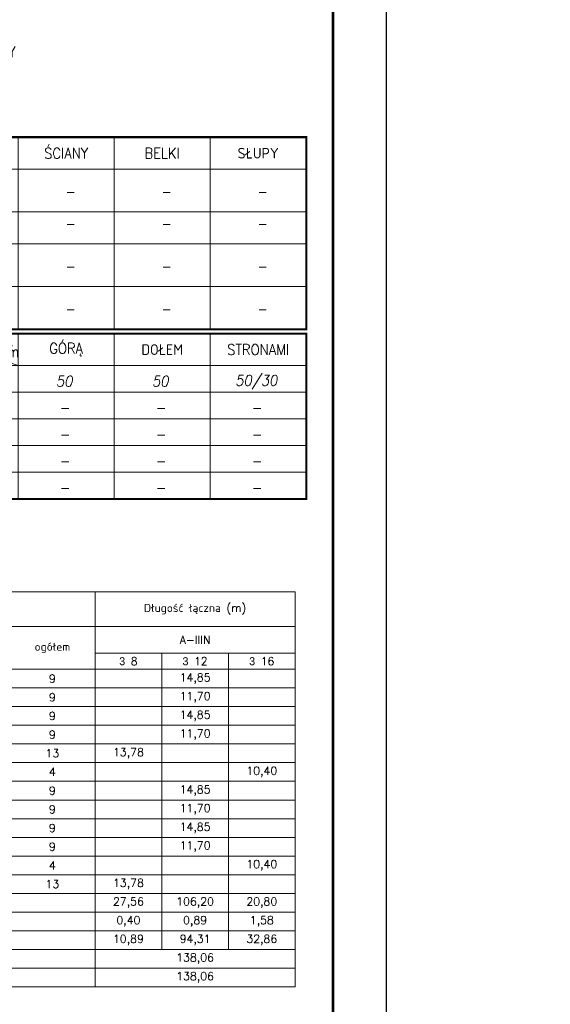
# Model space of a CAD drawing. Extents: x 291018 to 304753, y -113989 to -104075.
# Tile 11 of 12: x 302764 to 304753, y -111091 to -107399. Entities that reach past the tile are written whole.
import ezdxf
from ezdxf.enums import TextEntityAlignment as Align

# ---------------------------------------------------------------- set-up
doc = ezdxf.new("R2010")
doc.units = 0
doc.header["$LTSCALE"] = 5
doc.header["$MEASUREMENT"] = 0
doc.linetypes.add('KRESKOWA', pattern=[19.05, 12.7, -6.35])
doc.layers.add('_FORMATKA', color=8, linetype='Continuous', lineweight=15, plot=False)
for name, color, linetype, lineweight in [('_RAMKA', 7, 'Continuous', 35), ('AutoCAD_Structural_Detailing_pręt wyrzucony', 7, 'Continuous', 13), ('AutoCAD_Structural_Detailing_tabele zbrojenia', 7, 'Continuous', 20), ('Opisy', 3, 'Continuous', 9), ('PS_DIM', 4, 'Continuous', 13), ('PS_TEXT', 3, 'Continuous', 13)]:
    doc.layers.add(name, color=color, linetype=linetype, lineweight=lineweight)
doc.styles.add('r-simplex', font='simplex.shx', dxfattribs={"width": 0.9})
doc.styles.add('simplex', font='simplex.shx', dxfattribs={"width": 0.9})
doc.styles.add('SPK', font='simplex.shx', dxfattribs={"width": 0.7, "oblique": 15})
doc.styles.add('SPK Zestawienia', font='simplex.shx', dxfattribs={"width": 0.7, "oblique": 15, "height": 40})
doc.styles.add('styl2T', font='simplex.shx', dxfattribs={"height": 30})

# ---------------------------------------------------------------- blocks, each defined once
blk = doc.blocks.new('tabela')
at = {"layer": 'AutoCAD_Structural_Detailing_pręt wyrzucony'}
for points in [[(6196.7, -136812.2), (6188.7, -136812.2, -0.414213), (6206.7, -136794.2), (6206.7, -136802.2, 0.414213)], [(6188.7, -136976.2), (6188.7, -136812.2), (6196.7, -136812.2), (6196.7, -136976.2)], [(6206.7, -136794.2), (6370.7, -136794.2), (6370.7, -136802.2), (6206.7, -136802.2)], [(6329.7, -136827.7), (6358, -136799.4), (6363.6, -136805.1), (6335.3, -136833.4)], [(6383.4, -136824.9), (6355.1, -136853.2), (6349.5, -136847.5), (6377.8, -136819.2)], [(6363.6, -136805.1), (6358, -136799.4, -0.668179), (6388.7, -136812.2), (6380.7, -136812.2, 0.668179)], [(6370.7, -136802.2), (6370.7, -136794.2, -0.668179), (6383.4, -136824.9), (6377.8, -136819.2, 0.668179)], [(6388.7, -136812.2), (6388.7, -136976.2), (6380.7, -136976.2), (6380.7, -136812.2)], [(6206.7, -136986.2), (6206.7, -136994.2, -0.414214), (6188.7, -136976.2), (6196.7, -136976.2, 0.414214)], [(6380.7, -136976.2), (6388.7, -136976.2, -0.414214), (6370.7, -136994.2), (6370.7, -136986.2, 0.414214)], [(6370.7, -136994.2), (6206.7, -136994.2), (6206.7, -136986.2), (6370.7, -136986.2)]]:
    blk.add_hatch(color=6, dxfattribs=at).paths.add_polyline_path(points, flags=0)
at = {"layer": 'PS_TEXT'}
h = blk.add_hatch(color=8, dxfattribs=at)
h.dxf.hatch_style = 1
h.paths.add_polyline_path([(6136.4, -136794.2), (6142, -136762.3), (6136.4, -136762.3)])
h.paths.add_polyline_path([(6136.4, -136794.2), (6136.4, -136762.3), (6130.8, -136762.3)])
h = blk.add_hatch(color=8, dxfattribs=at)
h.dxf.hatch_style = 1
h.paths.add_polyline_path([(6555.4, -136872), (6529.9, -136876.5), (6529.9, -136872)])
h.paths.add_polyline_path([(6555.4, -136872), (6529.9, -136872), (6529.9, -136867.5)])
h = blk.add_hatch(color=8, dxfattribs=at)
h.dxf.hatch_style = 1
h.paths.add_polyline_path([(6587.4, -136872), (6612.9, -136876.5), (6612.9, -136872)])
h.paths.add_polyline_path([(6587.4, -136872), (6612.9, -136872), (6612.9, -136867.5)])
h = blk.add_hatch(dxfattribs=at)
h.set_pattern_fill('ANSI32', color=8, scale=0.32)
h.set_pattern_definition([(45, (32702.7694, -150542.6457), (-2.15526147, 2.15526147), []), (45, (32704.2062, -150542.6457), (-2.15526147, 2.15526147), [])])
h.paths.add_polyline_path([(6653.3, -136944.2, 1), (6605.3, -136944.2, 1)])
h = blk.add_hatch(color=8, dxfattribs=at)
h.dxf.hatch_style = 1
h.paths.add_polyline_path([(6703.2, -136987.8), (6707.7, -136962.3), (6703.2, -136962.3)])
h.paths.add_polyline_path([(6703.2, -136987.8), (6703.2, -136962.3), (6698.7, -136962.3)])
h = blk.add_hatch(color=8, dxfattribs=at)
h.dxf.hatch_style = 1
h.paths.add_polyline_path([(6136.4, -136994.2), (6142, -137026.1), (6136.4, -137026.1)])
h.paths.add_polyline_path([(6136.4, -136994.2), (6136.4, -137026.1), (6130.8, -137026.1)])
h = blk.add_hatch(color=8, dxfattribs=at)
h.dxf.hatch_style = 1
h.paths.add_polyline_path([(6188.7, -137046.5), (6156.8, -137052.1), (6156.8, -137046.5)])
h.paths.add_polyline_path([(6188.7, -137046.5), (6156.8, -137046.5), (6156.8, -137040.8)])
h = blk.add_hatch(color=8, dxfattribs=at)
h.dxf.hatch_style = 1
h.paths.add_polyline_path([(6388.7, -137046.5), (6420.6, -137052.1), (6420.6, -137046.5)])
h.paths.add_polyline_path([(6388.7, -137046.5), (6420.6, -137046.5), (6420.6, -137040.8)])
h = blk.add_hatch(color=8, dxfattribs=at)
h.dxf.hatch_style = 1
h.paths.add_polyline_path([(6703.2, -137019.8), (6707.7, -137045.3), (6703.2, -137045.3)])
h.paths.add_polyline_path([(6703.2, -137019.8), (6703.2, -137045.3), (6698.7, -137045.3)])
at = {"layer": 'AutoCAD_Structural_Detailing_pręt wyrzucony', "color": 6}
for p, q in [((6188.7, -136976.2), (6188.7, -136812.2)), ((6196.7, -136976.2), (6196.7, -136812.2)), ((6206.7, -136794.2), (6370.7, -136794.2)), ((6206.7, -136802.2), (6370.7, -136802.2)), ((6329.7, -136827.7), (6358, -136799.4)), ((6329.7, -136827.7), (6335.3, -136833.4)), ((6335.3, -136833.4), (6363.6, -136805.1)), ((6377.8, -136819.2), (6349.5, -136847.5)), ((6383.4, -136824.9), (6355.1, -136853.2)), ((6380.7, -136812.2), (6380.7, -136976.2)), ((6388.7, -136812.2), (6388.7, -136976.2)), ((6355.1, -136853.2), (6349.5, -136847.5)), ((6370.7, -136986.2), (6206.7, -136986.2)), ((6370.7, -136994.2), (6206.7, -136994.2))]:
    blk.add_line(p, q, dxfattribs=at)
for centre, radius, start, end in [((6206.7, -136812.2), 18, 90.0002, 180), ((6206.7, -136812.2), 10, 90.0002, 180), ((6370.7, -136812.2), 18, 0, 135), ((6370.7, -136812.2), 10, 0, 135), ((6370.7, -136812.2), 18, 315.0002, 90.0002), ((6370.7, -136812.2), 10, 315.0002, 90.0002), ((6206.7, -136976.2), 18, 180, 270), ((6206.7, -136976.2), 10, 180, 270), ((6370.7, -136976.2), 18, 270, 0), ((6370.7, -136976.2), 10, 270, 0)]:
    blk.add_arc(centre, radius, start, end, dxfattribs=at)
at = {"layer": 'PS_TEXT', "color": 7}
for p, q in [((6459.3, -136577), (6459.3, -137197)), ((6819.3, -136577), (6819.3, -137197)), ((6819.3, -136577), (7179.3, -136697)), ((7179.3, -137197), (7179.3, -136577)), ((7539.3, -137197), (7539.3, -136577)), ((7899.3, -137197), (7899.3, -136577)), ((6819.3, -136697), (8259.3, -136697)), ((6819.3, -136797), (8259.3, -136797)), ((6819.3, -136897), (8259.3, -136897)), ((6819.3, -136997), (8259.3, -136997)), ((6819.3, -137097), (8259.3, -137097))]:
    blk.add_line(p, q, dxfattribs=at)
at = {"layer": 'PS_TEXT', "color": 8}
for p, q in [((6136.4, -136734.2), (6136.4, -137054.2)), ((6130.8, -136762.3), (6136.4, -136794.2)), ((6130.8, -136762.3), (6136.4, -136794.2)), ((6142, -136762.3), (6136.4, -136794.2)), ((6142, -136762.3), (6136.4, -136794.2)), ((6603.4, -136939.8), (6603.4, -136777.7)), ((6211.2, -136794.2), (6136.4, -136794.2)), ((6635.4, -136872), (6507.4, -136872)), ((6529.9, -136867.5), (6555.4, -136872)), ((6529.9, -136876.5), (6529.9, -136867.5)), ((6529.9, -136867.5), (6555.4, -136872)), ((6529.9, -136876.5), (6555.4, -136872)), ((6529.9, -136876.5), (6555.4, -136872)), ((6612.9, -136867.5), (6587.4, -136872)), ((6612.9, -136876.5), (6587.4, -136872)), ((6703.2, -136939.8), (6703.2, -137067.8)), ((6188.7, -136971.7), (6188.7, -137046.5)), ((6388.7, -136971.7), (6388.7, -137046.5)), ((6635.4, -136971.8), (6794.7, -136971.8)), ((6698.7, -136962.3), (6703.2, -136987.8)), ((6698.7, -136962.3), (6703.2, -136987.8)), ((6707.7, -136962.3), (6703.2, -136987.8)), ((6707.7, -136962.3), (6703.2, -136987.8)), ((6130.8, -137026.1), (6136.4, -136994.2)), ((6130.8, -137026.1), (6136.4, -136994.2)), ((6130.8, -137026.1), (6136.4, -136994.2)), ((6142, -137026.1), (6136.4, -136994.2)), ((6142, -137026.1), (6136.4, -136994.2)), ((6142, -137026.1), (6136.4, -136994.2)), ((6211.2, -136994.2), (6136.4, -136994.2)), ((6448.7, -137046.5), (6128.7, -137046.5)), ((6130.8, -137026.1), (6142, -137026.1)), ((6142, -137026.1), (6130.8, -137026.1)), ((6156.8, -137040.8), (6188.7, -137046.5)), ((6156.8, -137040.8), (6156.8, -137052.1)), ((6156.8, -137040.8), (6188.7, -137046.5)), ((6156.8, -137052.1), (6156.8, -137040.8)), ((6156.8, -137040.8), (6188.7, -137046.5)), ((6156.8, -137052.1), (6188.7, -137046.5)), ((6156.8, -137052.1), (6188.7, -137046.5)), ((6156.8, -137052.1), (6188.7, -137046.5)), ((6420.6, -137040.8), (6388.7, -137046.5)), ((6420.6, -137040.8), (6388.7, -137046.5)), ((6420.6, -137052.1), (6388.7, -137046.5)), ((6420.6, -137052.1), (6388.7, -137046.5)), ((6698.7, -137045.3), (6703.2, -137019.8)), ((6698.7, -137045.3), (6703.2, -137019.8)), ((6698.7, -137045.3), (6703.2, -137019.8)), ((6698.7, -137045.3), (6707.7, -137045.3)), ((6707.7, -137045.3), (6698.7, -137045.3)), ((6707.7, -137045.3), (6703.2, -137019.8)), ((6707.7, -137045.3), (6703.2, -137019.8)), ((6707.7, -137045.3), (6703.2, -137019.8))]:
    blk.add_line(p, q, dxfattribs=at)
at = {"layer": 'PS_TEXT', "color": 8, "linetype": 'KRESKOWA', "ltscale": 0.02}
for p, q in [((6794.7, -136745.7), (6794.7, -137051.8)), ((6523.4, -136777.7), (6806.7, -136777.7))]:
    blk.add_line(p, q, dxfattribs=at)
at = {"layer": 'PS_TEXT', "color": 4}
for p, q in [((6555.4, -137003.8), (6555.4, -136777.7)), ((6587.4, -136939.8), (6587.4, -136777.7)), ((6555.4, -137003.8), (6571.4, -137019.8)), ((6635.4, -136987.8), (6794.7, -136987.8)), ((6571.4, -137019.8), (6794.7, -137019.8))]:
    blk.add_line(p, q, dxfattribs=at)
at = {"layer": 'PS_TEXT', "color": 51, "const_width": 8}
blk.add_lwpolyline([(6059.3, -137197), (8259.3, -137197), (8259.3, -136577), (6059.3, -136577)], close=True, dxfattribs=at)
at = {"layer": 'PS_TEXT', "color": 8}
blk.add_circle((6629.3, -136944.2), 24, dxfattribs=at)
at = {"layer": 'PS_TEXT', "color": 4}
blk.add_arc((6635.4, -136939.8), 48, 180, 270, dxfattribs=at)
at = {"layer": 'PS_TEXT', "color": 8}
blk.add_arc((6635.4, -136939.8), 32, 180, 270, dxfattribs=at)
at = {"layer": 'PS_DIM', "style": 'r-simplex', "oblique": 10, "width": 0.9, "flags": 4}
for tag, p in [('GÓRĄ', (7352.2, -136755.5)), ('DOŁEM', (7712.2, -136755.5)), ('STRONAMI', (8072.2, -136755.5)), ('GÓRĄ', (7352.2, -136855.5)), ('DOŁEM', (7712.2, -136855.5)), ('STRONAMI', (8072.2, -136855.5)), ('GÓRĄ', (7352.2, -136955.5)), ('DOŁEM', (7712.2, -136955.5)), ('STRONAMI', (8072.2, -136955.5)), ('GÓRĄ', (7352.2, -137055.5)), ('DOŁEM', (7712.2, -137055.5)), ('STRONAMI', (8072.2, -137055.5)), ('GÓRĄ', (7352.2, -137155.5)), ('DOŁEM', (7712.2, -137155.5)), ('STRONAMI', (8072.2, -137155.5))]:
    blk.add_attdef(tag, text='', height=40, dxfattribs=at).set_placement(p, align=Align.MIDDLE)
at = {"layer": 'PS_TEXT', "color": 4, "oblique": 5, "width": 0.7}
for s, height, style, p in [('c', 48, 'SPK Zestawienia', (6474.9, -136826.5)), ('nom', 24, 'SPK Zestawienia', (6519.5, -136847)), ('c', 48, 'SPK Zestawienia', (6728.9, -137034.4)), ('nom', 24, 'SPK Zestawienia', (6773.5, -137054.8)), ('25', 40, 'SPK', (6288.7, -137074.6))]:
    blk.add_text(s, height=height, dxfattribs=dict(at, style=style)).set_placement(p, align=Align.MIDDLE_CENTER)
at = {"layer": 'PS_TEXT', "color": 4, "style": 'SPK', "oblique": 5, "width": 0.7}
blk.add_text('25', height=40, rotation=90, dxfattribs=at).set_placement((6095.2, -136894.2), align=Align.MIDDLE_CENTER)
at = {"layer": 'PS_TEXT', "color": 51, "char_height": 40, "attachment_point": 5, "style": 'r-simplex'}
for s, insert, width in [('SCHEMAT:', (6259.3, -136627), 400), ('OTULINA:', (6639.3, -136627), 400), ('OTULINA ', (7062.2, -136604.7), 360), ('GÓRĄ', (7359.3, -136637), 360), ('DOŁEM', (7719.3, -136637), 360), ('ELEMENT', (7039.3, -136664.1), 400), ('mm', (7137.2, -136645.1), 380), ('STRONAMI', (8079.3, -136637), 360), ('FUNDAMENTY', (6999.3, -136747), 360), ('STROPY', (6999.3, -136857), 360), ('ŚCIANY', (6999.3, -136947), 360), ('BELKI', (6999.3, -137047), 360), ('SŁUPY', (6999.3, -137147), 360)]:
    blk.add_mtext(s, dxfattribs=dict(at, insert=insert, width=width))
at = {"layer": 'PS_TEXT', "color": 4, "char_height": 32, "width": 247.975, "attachment_point": 5, "style": 'SPK'}
for s, insert in [('25', (6283.4, -136762.2)), ('7', (6300.7, -136826.5)), ('7', (6352.5, -136877.9)), ('25', (6228.7, -136888.9)), ('25', (6420.7, -136894.2)), ('25', (6288.7, -136954.2))]:
    blk.add_mtext(s, dxfattribs=dict(at, insert=insert))
blk = doc.blocks.new('tabela_1')
at = {"layer": 'PS_TEXT', "color": 7}
for p, q in [((6059.3, -135817), (6459.3, -135937)), ((6459.3, -135817), (6459.3, -136537)), ((6819.3, -135817), (6819.3, -136537)), ((7179.3, -135817), (7179.3, -136537)), ((7539.3, -135817), (7539.3, -136537)), ((7899.3, -135817), (7899.3, -136537)), ((6059.3, -135937), (8259.3, -135937)), ((6059.3, -136097), (8259.3, -136097)), ((6059.3, -136217), (8259.3, -136217)), ((6179.3, -136217), (8259.3, -136217)), ((6059.3, -136377), (8259.3, -136377))]:
    blk.add_line(p, q, dxfattribs=at)
at = {"layer": 'PS_TEXT', "color": 51, "const_width": 8}
blk.add_lwpolyline([(6059.3, -136537), (8259.3, -136537), (8259.3, -135817), (6059.3, -135817)], close=True, dxfattribs=at)
at = {"layer": 'PS_TEXT', "color": 7}
blk.add_point((7899.3, -135937), dxfattribs=at)
at = {"layer": 'PS_DIM', "style": 'r-simplex', "oblique": 10, "width": 0.85, "flags": 4}
for tag, p in [('BETON', (6653.3, -136021.7)), ('BETON', (7013.3, -136021.7)), ('BETON', (7373.3, -136021.7)), ('BETON', (7733.3, -136021.7)), ('BETON', (8093.3, -136021.7)), ('STAL', (6653.3, -136141.7)), ('STAL', (7013.3, -136141.7)), ('STAL', (7373.3, -136141.7)), ('STAL', (7733.3, -136141.7)), ('STAL', (8093.3, -136141.7)), ('KL.', (6653.3, -136301.7)), ('KL.', (7013.3, -136301.7)), ('KL', (7373.3, -136301.7)), ('KL.', (7733.3, -136301.7)), ('KL.', (8093.3, -136301.7)), ('REI', (6653.3, -136461.7)), ('REI', (7013.3, -136461.7)), ('REI', (7373.3, -136461.7)), ('REI', (7733.3, -136461.7)), ('REI', (8093.3, -136461.7))]:
    blk.add_attdef(tag, text='', height=40, dxfattribs=at).set_placement(p, align=Align.MIDDLE)
at = {"layer": 'PS_TEXT', "color": 51, "char_height": 40, "attachment_point": 5, "style": 'r-simplex'}
for s, insert, width in [('ELEMENT', (6350.9, -135852.4), 400), ('FUNDAMENTY', (6639.3, -135877), 360), ('STROPY', (6999.3, -135877), 360), ('ŚCIANY', (7359.3, -135877), 360), ('BELKI', (7719.3, -135877), 360), ('SŁUPY', (8079.3, -135877), 360), ('MATERIAŁ', (6185.6, -135904.4), 400), ('BETON', (6259.3, -136017), 400), ('STAL', (6259.3, -136157), 400), ('KL. EKSPOZ.', (6259.3, -136299.7), 400), ('ODPORNOŚĆ\\POGNIOWA', (6259.3, -136457), 400)]:
    blk.add_mtext(s, dxfattribs=dict(at, insert=insert, width=width))
blk = doc.blocks.new('*U19')
at = {"layer": '_FORMATKA', "lineweight": -3}
blk.add_lwpolyline([(-650, 0), (0, 0), (0, 420), (-650, 420)], close=True, dxfattribs=at)
at = {"layer": '_RAMKA', "lineweight": -3, "const_width": 0.5}
blk.add_lwpolyline([(-620, 10), (-10, 10), (-10, 410), (-620, 410)], close=True, dxfattribs=at)

msp = doc.modelspace()

# ---------------------------------------------------------------- linework, layer by layer
at = {"layer": 'AutoCAD_Structural_Detailing_tabele zbrojenia', "color": 242}
for p, q in [((301286.45, -109544.66), (303796.45, -109544.66)), ((302046.45, -109544.66), (303046.45, -109544.66)), ((303046.45, -109544.66), (303046.45, -109674.66)), ((303046.45, -109544.66), (303796.45, -109544.66)), ((303046.45, -109674.66), (303046.45, -109544.66)), ((303796.45, -109544.66), (303796.45, -111024.66)), ((303796.45, -109544.66), (303796.45, -109674.66)), ((303046.45, -109674.66), (302046.45, -109674.66)), ((302726.45, -109674.66), (303046.45, -109674.66)), ((303046.45, -109674.66), (303046.45, -109834.66)), ((303796.45, -109674.66), (303046.45, -109674.66)), ((303046.45, -109674.66), (303796.45, -109674.66)), ((303046.45, -109774.66), (303046.45, -109674.66)), ((303796.45, -109674.66), (303796.45, -109774.66)), ((303796.45, -109774.66), (303046.45, -109774.66)), ((303046.45, -109774.66), (303296.45, -109774.66)), ((303046.45, -109834.66), (303046.45, -109774.66)), ((303296.45, -109774.66), (303296.45, -109834.66)), ((303296.45, -109774.66), (303546.45, -109774.66)), ((303296.45, -109834.66), (303296.45, -109774.66)), ((303546.45, -109774.66), (303546.45, -109834.66)), ((303546.45, -109774.66), (303796.45, -109774.66)), ((303546.45, -109834.66), (303546.45, -109774.66)), ((303796.45, -109774.66), (303796.45, -109834.66)), ((303046.45, -109834.66), (302726.45, -109834.66)), ((302726.45, -109834.66), (303046.45, -109834.66)), ((303296.45, -109834.66), (303046.45, -109834.66)), ((303046.45, -109834.66), (303046.45, -109904.66)), ((303046.45, -109834.66), (303296.45, -109834.66)), ((303046.45, -109904.66), (303046.45, -109834.66)), ((303546.45, -109834.66), (303296.45, -109834.66)), ((303296.45, -109834.66), (303296.45, -109904.66)), ((303296.45, -109834.66), (303546.45, -109834.66)), ((303296.45, -109904.66), (303296.45, -109834.66)), ((303796.45, -109834.66), (303546.45, -109834.66)), ((303546.45, -109834.66), (303546.45, -109904.66)), ((303546.45, -109834.66), (303796.45, -109834.66)), ((303546.45, -109904.66), (303546.45, -109834.66)), ((303796.45, -109834.66), (303796.45, -109904.66)), ((303046.45, -109904.66), (302726.45, -109904.66)), ((302726.45, -109904.66), (303046.45, -109904.66)), ((303296.45, -109904.66), (303046.45, -109904.66)), ((303046.45, -109904.66), (303046.45, -109974.66)), ((303046.45, -109904.66), (303296.45, -109904.66)), ((303046.45, -109974.66), (303046.45, -109904.66)), ((303546.45, -109904.66), (303296.45, -109904.66)), ((303296.45, -109904.66), (303296.45, -109974.66)), ((303296.45, -109904.66), (303546.45, -109904.66)), ((303296.45, -109974.66), (303296.45, -109904.66)), ((303796.45, -109904.66), (303546.45, -109904.66)), ((303546.45, -109904.66), (303546.45, -109974.66)), ((303546.45, -109904.66), (303796.45, -109904.66)), ((303546.45, -109974.66), (303546.45, -109904.66)), ((303796.45, -109904.66), (303796.45, -109974.66)), ((303046.45, -109974.66), (302726.45, -109974.66)), ((302726.45, -109974.66), (303046.45, -109974.66)), ((303296.45, -109974.66), (303046.45, -109974.66)), ((303046.45, -109974.66), (303046.45, -110044.66)), ((303046.45, -109974.66), (303296.45, -109974.66)), ((303046.45, -110044.66), (303046.45, -109974.66)), ((303546.45, -109974.66), (303296.45, -109974.66)), ((303296.45, -109974.66), (303296.45, -110044.66)), ((303296.45, -109974.66), (303546.45, -109974.66)), ((303296.45, -110044.66), (303296.45, -109974.66)), ((303796.45, -109974.66), (303546.45, -109974.66)), ((303546.45, -109974.66), (303546.45, -110044.66)), ((303546.45, -109974.66), (303796.45, -109974.66)), ((303546.45, -110044.66), (303546.45, -109974.66)), ((303796.45, -109974.66), (303796.45, -110044.66)), ((303046.45, -110044.66), (302726.45, -110044.66)), ((302726.45, -110044.66), (303046.45, -110044.66)), ((303296.45, -110044.66), (303046.45, -110044.66)), ((303046.45, -110044.66), (303046.45, -110114.66)), ((303046.45, -110044.66), (303296.45, -110044.66)), ((303046.45, -110114.66), (303046.45, -110044.66)), ((303546.45, -110044.66), (303296.45, -110044.66)), ((303296.45, -110044.66), (303296.45, -110114.66)), ((303296.45, -110044.66), (303546.45, -110044.66)), ((303296.45, -110114.66), (303296.45, -110044.66)), ((303796.45, -110044.66), (303546.45, -110044.66)), ((303546.45, -110044.66), (303546.45, -110114.66)), ((303546.45, -110044.66), (303796.45, -110044.66)), ((303546.45, -110114.66), (303546.45, -110044.66)), ((303796.45, -110044.66), (303796.45, -110114.66)), ((303046.45, -110114.66), (302726.45, -110114.66)), ((302726.45, -110114.66), (303046.45, -110114.66)), ((303296.45, -110114.66), (303046.45, -110114.66)), ((303046.45, -110114.66), (303046.45, -110184.66)), ((303046.45, -110114.66), (303296.45, -110114.66)), ((303046.45, -110184.66), (303046.45, -110114.66)), ((303546.45, -110114.66), (303296.45, -110114.66)), ((303296.45, -110114.66), (303296.45, -110184.66)), ((303296.45, -110114.66), (303546.45, -110114.66)), ((303296.45, -110184.66), (303296.45, -110114.66)), ((303796.45, -110114.66), (303546.45, -110114.66)), ((303546.45, -110114.66), (303546.45, -110184.66)), ((303546.45, -110114.66), (303796.45, -110114.66)), ((303546.45, -110184.66), (303546.45, -110114.66)), ((303796.45, -110114.66), (303796.45, -110184.66)), ((303046.45, -110184.66), (302726.45, -110184.66)), ((302726.45, -110184.66), (303046.45, -110184.66)), ((303296.45, -110184.66), (303046.45, -110184.66)), ((303046.45, -110184.66), (303046.45, -110254.66)), ((303046.45, -110184.66), (303296.45, -110184.66)), ((303046.45, -110254.66), (303046.45, -110184.66)), ((303546.45, -110184.66), (303296.45, -110184.66)), ((303296.45, -110184.66), (303296.45, -110254.66)), ((303296.45, -110184.66), (303546.45, -110184.66)), ((303296.45, -110254.66), (303296.45, -110184.66)), ((303796.45, -110184.66), (303546.45, -110184.66)), ((303546.45, -110184.66), (303546.45, -110254.66)), ((303546.45, -110184.66), (303796.45, -110184.66)), ((303546.45, -110254.66), (303546.45, -110184.66)), ((303796.45, -110184.66), (303796.45, -110254.66)), ((303046.45, -110254.66), (302726.45, -110254.66)), ((302726.45, -110254.66), (303046.45, -110254.66)), ((303296.45, -110254.66), (303046.45, -110254.66)), ((303046.45, -110254.66), (303046.45, -110324.66)), ((303046.45, -110254.66), (303296.45, -110254.66)), ((303046.45, -110324.66), (303046.45, -110254.66)), ((303546.45, -110254.66), (303296.45, -110254.66)), ((303296.45, -110254.66), (303296.45, -110324.66)), ((303296.45, -110254.66), (303546.45, -110254.66)), ((303296.45, -110324.66), (303296.45, -110254.66)), ((303796.45, -110254.66), (303546.45, -110254.66)), ((303546.45, -110254.66), (303546.45, -110324.66)), ((303546.45, -110254.66), (303796.45, -110254.66)), ((303546.45, -110324.66), (303546.45, -110254.66)), ((303796.45, -110254.66), (303796.45, -110324.66)), ((303046.45, -110324.66), (302726.45, -110324.66)), ((302726.45, -110324.66), (303046.45, -110324.66)), ((303296.45, -110324.66), (303046.45, -110324.66)), ((303046.45, -110324.66), (303046.45, -110394.66)), ((303046.45, -110324.66), (303296.45, -110324.66)), ((303046.45, -110394.66), (303046.45, -110324.66)), ((303546.45, -110324.66), (303296.45, -110324.66)), ((303296.45, -110324.66), (303296.45, -110394.66)), ((303296.45, -110324.66), (303546.45, -110324.66)), ((303296.45, -110394.66), (303296.45, -110324.66)), ((303796.45, -110324.66), (303546.45, -110324.66)), ((303546.45, -110324.66), (303546.45, -110394.66)), ((303546.45, -110324.66), (303796.45, -110324.66)), ((303546.45, -110394.66), (303546.45, -110324.66)), ((303796.45, -110324.66), (303796.45, -110394.66)), ((303046.45, -110394.66), (302726.45, -110394.66)), ((302726.45, -110394.66), (303046.45, -110394.66)), ((303296.45, -110394.66), (303046.45, -110394.66)), ((303046.45, -110394.66), (303046.45, -110464.66)), ((303046.45, -110394.66), (303296.45, -110394.66)), ((303046.45, -110464.66), (303046.45, -110394.66)), ((303546.45, -110394.66), (303296.45, -110394.66)), ((303296.45, -110394.66), (303296.45, -110464.66)), ((303296.45, -110394.66), (303546.45, -110394.66)), ((303296.45, -110464.66), (303296.45, -110394.66)), ((303796.45, -110394.66), (303546.45, -110394.66)), ((303546.45, -110394.66), (303546.45, -110464.66)), ((303546.45, -110394.66), (303796.45, -110394.66)), ((303546.45, -110464.66), (303546.45, -110394.66)), ((303796.45, -110394.66), (303796.45, -110464.66)), ((303046.45, -110464.66), (302726.45, -110464.66)), ((302726.45, -110464.66), (303046.45, -110464.66)), ((303296.45, -110464.66), (303046.45, -110464.66)), ((303046.45, -110464.66), (303046.45, -110534.66)), ((303046.45, -110464.66), (303296.45, -110464.66)), ((303046.45, -110534.66), (303046.45, -110464.66)), ((303546.45, -110464.66), (303296.45, -110464.66)), ((303296.45, -110464.66), (303296.45, -110534.66)), ((303296.45, -110464.66), (303546.45, -110464.66)), ((303296.45, -110534.66), (303296.45, -110464.66)), ((303796.45, -110464.66), (303546.45, -110464.66)), ((303546.45, -110464.66), (303546.45, -110534.66)), ((303546.45, -110464.66), (303796.45, -110464.66)), ((303546.45, -110534.66), (303546.45, -110464.66)), ((303796.45, -110464.66), (303796.45, -110534.66)), ((303046.45, -110534.66), (302726.45, -110534.66)), ((302726.45, -110534.66), (303046.45, -110534.66)), ((303296.45, -110534.66), (303046.45, -110534.66)), ((303046.45, -110534.66), (303046.45, -110604.66)), ((303046.45, -110534.66), (303296.45, -110534.66)), ((303046.45, -110604.66), (303046.45, -110534.66)), ((303546.45, -110534.66), (303296.45, -110534.66)), ((303296.45, -110534.66), (303296.45, -110604.66)), ((303296.45, -110534.66), (303546.45, -110534.66)), ((303296.45, -110604.66), (303296.45, -110534.66)), ((303796.45, -110534.66), (303546.45, -110534.66)), ((303546.45, -110534.66), (303546.45, -110604.66)), ((303546.45, -110534.66), (303796.45, -110534.66)), ((303546.45, -110604.66), (303546.45, -110534.66)), ((303796.45, -110534.66), (303796.45, -110604.66)), ((303046.45, -110604.66), (302726.45, -110604.66)), ((302726.45, -110604.66), (303046.45, -110604.66)), ((303296.45, -110604.66), (303046.45, -110604.66)), ((303046.45, -110604.66), (303046.45, -110674.66)), ((303046.45, -110604.66), (303296.45, -110604.66)), ((303046.45, -110674.66), (303046.45, -110604.66)), ((303546.45, -110604.66), (303296.45, -110604.66)), ((303296.45, -110604.66), (303296.45, -110674.66)), ((303296.45, -110604.66), (303546.45, -110604.66)), ((303296.45, -110674.66), (303296.45, -110604.66)), ((303796.45, -110604.66), (303546.45, -110604.66)), ((303546.45, -110604.66), (303546.45, -110674.66)), ((303546.45, -110604.66), (303796.45, -110604.66)), ((303546.45, -110674.66), (303546.45, -110604.66)), ((303796.45, -110604.66), (303796.45, -110674.66)), ((301286.45, -110674.66), (303046.45, -110674.66)), ((303046.45, -110674.66), (302726.45, -110674.66)), ((303046.45, -110674.66), (303046.45, -110744.66)), ((303296.45, -110674.66), (303046.45, -110674.66)), ((303046.45, -110674.66), (303296.45, -110674.66)), ((303046.45, -110744.66), (303046.45, -110674.66)), ((303546.45, -110674.66), (303296.45, -110674.66)), ((303296.45, -110674.66), (303296.45, -110744.66)), ((303296.45, -110674.66), (303546.45, -110674.66)), ((303296.45, -110744.66), (303296.45, -110674.66)), ((303796.45, -110674.66), (303546.45, -110674.66)), ((303546.45, -110674.66), (303546.45, -110744.66)), ((303546.45, -110674.66), (303796.45, -110674.66)), ((303546.45, -110744.66), (303546.45, -110674.66)), ((303796.45, -110674.66), (303796.45, -110744.66)), ((301286.45, -110744.66), (303046.45, -110744.66)), ((303046.45, -110744.66), (301286.45, -110744.66)), ((303046.45, -110744.66), (303046.45, -110814.66)), ((303296.45, -110744.66), (303046.45, -110744.66)), ((303046.45, -110744.66), (303296.45, -110744.66)), ((303046.45, -110814.66), (303046.45, -110744.66)), ((303546.45, -110744.66), (303296.45, -110744.66)), ((303296.45, -110744.66), (303296.45, -110814.66)), ((303296.45, -110744.66), (303546.45, -110744.66)), ((303296.45, -110814.66), (303296.45, -110744.66)), ((303796.45, -110744.66), (303546.45, -110744.66)), ((303546.45, -110744.66), (303546.45, -110814.66)), ((303546.45, -110744.66), (303796.45, -110744.66)), ((303546.45, -110814.66), (303546.45, -110744.66)), ((303796.45, -110744.66), (303796.45, -110814.66)), ((301286.45, -110814.66), (303046.45, -110814.66)), ((303046.45, -110814.66), (301286.45, -110814.66)), ((303046.45, -110814.66), (303046.45, -110884.66)), ((303296.45, -110814.66), (303046.45, -110814.66)), ((303046.45, -110814.66), (303296.45, -110814.66)), ((303046.45, -110884.66), (303046.45, -110814.66)), ((303546.45, -110814.66), (303296.45, -110814.66)), ((303296.45, -110814.66), (303296.45, -110884.66)), ((303296.45, -110814.66), (303546.45, -110814.66)), ((303296.45, -110884.66), (303296.45, -110814.66)), ((303796.45, -110814.66), (303546.45, -110814.66)), ((303546.45, -110814.66), (303546.45, -110884.66)), ((303546.45, -110814.66), (303796.45, -110814.66)), ((303546.45, -110884.66), (303546.45, -110814.66)), ((303796.45, -110814.66), (303796.45, -110884.66)), ((301286.45, -110884.66), (303046.45, -110884.66)), ((303046.45, -110884.66), (301286.45, -110884.66)), ((303046.45, -110884.66), (303046.45, -110954.66)), ((303046.45, -110884.66), (303796.45, -110884.66)), ((303046.45, -110954.66), (303046.45, -110884.66)), ((303296.45, -110884.66), (303046.45, -110884.66)), ((303546.45, -110884.66), (303296.45, -110884.66)), ((303796.45, -110884.66), (303546.45, -110884.66)), ((303796.45, -110884.66), (303796.45, -110954.66)), ((301286.45, -110954.66), (303046.45, -110954.66)), ((303046.45, -110954.66), (301286.45, -110954.66)), ((303046.45, -110954.66), (303046.45, -111024.66)), ((303796.45, -110954.66), (303046.45, -110954.66)), ((303046.45, -110954.66), (303796.45, -110954.66)), ((303046.45, -111024.66), (303046.45, -110954.66)), ((303796.45, -110954.66), (303796.45, -111024.66)), ((303796.45, -111024.66), (301286.45, -111024.66)), ((303046.45, -111024.66), (301286.45, -111024.66)), ((303796.45, -111024.66), (303046.45, -111024.66))]:
    msp.add_line(p, q, dxfattribs=at)

# ---------------------------------------------------------------- block references
at = {"layer": 'PS_DIM', "xscale": 20, "yscale": 20, "zscale": 20}
msp.add_blockref('*U19', (304138.36, -113988.82), dxfattribs=at)
at = {"layer": 'PS_DIM'}
ref = msp.add_blockref('tabela_1', (295578.84, 27977.11), dxfattribs=at)
ref.add_attrib('BETON', 'C25/30 W6', dxfattribs={"height": 40, "style": 'r-simplex', "oblique": 10, "width": 0.85}).set_placement((302232.1, -108044.57), align=Align.MIDDLE)
ref.add_attrib('STAL', 'B500SP', dxfattribs={"height": 40, "style": 'r-simplex', "oblique": 10, "width": 0.85}).set_placement((302232.1, -108164.57), align=Align.MIDDLE)
ref.add_attrib('KL.', 'XC2', dxfattribs={"height": 40, "style": 'r-simplex', "oblique": 10, "width": 0.85}).set_placement((302232.1, -108324.57), align=Align.MIDDLE)
ref.add_attrib('REI', '-', dxfattribs={"height": 40, "style": 'r-simplex', "oblique": 10, "width": 0.85}).set_placement((302232.1, -108484.57), align=Align.MIDDLE)
ref.add_attrib('BETON', '-', dxfattribs={"height": 40, "style": 'r-simplex', "oblique": 10, "width": 0.85}).set_placement((302592.1, -108044.57), align=Align.MIDDLE)
ref.add_attrib('STAL', '-', dxfattribs={"height": 40, "style": 'r-simplex', "oblique": 10, "width": 0.85}).set_placement((302592.1, -108164.57), align=Align.MIDDLE)
ref.add_attrib('KL.', '-', dxfattribs={"height": 40, "style": 'r-simplex', "oblique": 10, "width": 0.85}).set_placement((302592.1, -108324.57), align=Align.MIDDLE)
ref.add_attrib('REI', '-', dxfattribs={"height": 40, "style": 'r-simplex', "oblique": 10, "width": 0.85}).set_placement((302592.1, -108484.57), align=Align.MIDDLE)
ref.add_attrib('BETON', '-', dxfattribs={"height": 40, "style": 'r-simplex', "oblique": 10, "width": 0.85}).set_placement((302952.1, -108044.57), align=Align.MIDDLE)
ref.add_attrib('STAL', '-', dxfattribs={"height": 40, "style": 'r-simplex', "oblique": 10, "width": 0.85}).set_placement((302952.1, -108164.57), align=Align.MIDDLE)
ref.add_attrib('KL', '-', dxfattribs={"height": 40, "style": 'r-simplex', "oblique": 10, "width": 0.85}).set_placement((302952.1, -108324.57), align=Align.MIDDLE)
ref.add_attrib('REI', '-', dxfattribs={"height": 40, "style": 'r-simplex', "oblique": 10, "width": 0.85}).set_placement((302952.1, -108484.57), align=Align.MIDDLE)
ref.add_attrib('BETON', '-', dxfattribs={"height": 40, "style": 'r-simplex', "oblique": 10, "width": 0.85}).set_placement((303312.1, -108044.57), align=Align.MIDDLE)
ref.add_attrib('STAL', '-', dxfattribs={"height": 40, "style": 'r-simplex', "oblique": 10, "width": 0.85}).set_placement((303312.1, -108164.57), align=Align.MIDDLE)
ref.add_attrib('KL.', '-', dxfattribs={"height": 40, "style": 'r-simplex', "oblique": 10, "width": 0.85}).set_placement((303312.1, -108324.57), align=Align.MIDDLE)
ref.add_attrib('REI', '-', dxfattribs={"height": 40, "style": 'r-simplex', "oblique": 10, "width": 0.85}).set_placement((303312.1, -108484.57), align=Align.MIDDLE)
ref.add_attrib('BETON', '-', dxfattribs={"height": 40, "style": 'r-simplex', "oblique": 10, "width": 0.85}).set_placement((303672.1, -108044.57), align=Align.MIDDLE)
ref.add_attrib('STAL', '-', dxfattribs={"height": 40, "style": 'r-simplex', "oblique": 10, "width": 0.85}).set_placement((303672.1, -108164.57), align=Align.MIDDLE)
ref.add_attrib('KL.', '-', dxfattribs={"height": 40, "style": 'r-simplex', "oblique": 10, "width": 0.85}).set_placement((303672.1, -108324.57), align=Align.MIDDLE)
ref.add_attrib('REI', '-', dxfattribs={"height": 40, "style": 'r-simplex', "oblique": 10, "width": 0.85}).set_placement((303672.1, -108484.57), align=Align.MIDDLE)
ref = msp.add_blockref('tabela', (295578.84, 28000.86), dxfattribs=at)
ref.add_attrib('GÓRĄ', '50', dxfattribs={"height": 40, "style": 'r-simplex', "oblique": 10, "width": 0.9}).set_placement((302931.08, -108754.63), align=Align.MIDDLE)
ref.add_attrib('DOŁEM', '50', dxfattribs={"height": 40, "style": 'r-simplex', "oblique": 10, "width": 0.9}).set_placement((303291.08, -108754.63), align=Align.MIDDLE)
ref.add_attrib('STRONAMI', '50/30', dxfattribs={"height": 40, "style": 'r-simplex', "oblique": 10, "width": 0.9}).set_placement((303651.08, -108754.63), align=Align.MIDDLE)
ref.add_attrib('GÓRĄ', '-', dxfattribs={"height": 40, "style": 'r-simplex', "oblique": 10, "width": 0.9}).set_placement((302931.08, -108854.63), align=Align.MIDDLE)
ref.add_attrib('DOŁEM', '-', dxfattribs={"height": 40, "style": 'r-simplex', "oblique": 10, "width": 0.9}).set_placement((303291.08, -108854.63), align=Align.MIDDLE)
ref.add_attrib('STRONAMI', '-', dxfattribs={"height": 40, "style": 'r-simplex', "oblique": 10, "width": 0.9}).set_placement((303651.08, -108854.63), align=Align.MIDDLE)
ref.add_attrib('GÓRĄ', '-', dxfattribs={"height": 40, "style": 'r-simplex', "oblique": 10, "width": 0.9}).set_placement((302931.08, -108954.63), align=Align.MIDDLE)
ref.add_attrib('DOŁEM', '-', dxfattribs={"height": 40, "style": 'r-simplex', "oblique": 10, "width": 0.9}).set_placement((303291.08, -108954.63), align=Align.MIDDLE)
ref.add_attrib('STRONAMI', '-', dxfattribs={"height": 40, "style": 'r-simplex', "oblique": 10, "width": 0.9}).set_placement((303651.08, -108954.63), align=Align.MIDDLE)
ref.add_attrib('GÓRĄ', '-', dxfattribs={"height": 40, "style": 'r-simplex', "oblique": 10, "width": 0.9}).set_placement((302931.08, -109054.63), align=Align.MIDDLE)
ref.add_attrib('DOŁEM', '-', dxfattribs={"height": 40, "style": 'r-simplex', "oblique": 10, "width": 0.9}).set_placement((303291.08, -109054.63), align=Align.MIDDLE)
ref.add_attrib('STRONAMI', '-', dxfattribs={"height": 40, "style": 'r-simplex', "oblique": 10, "width": 0.9}).set_placement((303651.08, -109054.63), align=Align.MIDDLE)
ref.add_attrib('GÓRĄ', '-', dxfattribs={"height": 40, "style": 'r-simplex', "oblique": 10, "width": 0.9}).set_placement((302931.08, -109154.63), align=Align.MIDDLE)
ref.add_attrib('DOŁEM', '-', dxfattribs={"height": 40, "style": 'r-simplex', "oblique": 10, "width": 0.9}).set_placement((303291.08, -109154.63), align=Align.MIDDLE)
ref.add_attrib('STRONAMI', '-', dxfattribs={"height": 40, "style": 'r-simplex', "oblique": 10, "width": 0.9}).set_placement((303651.08, -109154.63), align=Align.MIDDLE)

# ---------------------------------------------------------------- texts
at = {"layer": 'AutoCAD_Structural_Detailing_tabele zbrojenia', "color": 3, "char_height": 30, "attachment_point": 5, "style": 'styl2T'}
for s, insert, width in [('Długość łączna (m)', (303421.45, -109609.66), 750), ('ogółem', (302886.45, -109754.66), 320), ('A-IIIN', (303421.45, -109724.66), 750), ('\\Fdiam;3\\Fsimplex.shx; 8', (303171.45, -109804.66), 250), ('\\Fdiam;3\\Fsimplex.shx; 12', (303421.45, -109804.66), 250), ('\\Fdiam;3\\Fsimplex.shx; 16', (303671.45, -109804.66), 250)]:
    msp.add_mtext(s, dxfattribs=dict(at, insert=insert, width=width))
at = {"layer": 'AutoCAD_Structural_Detailing_tabele zbrojenia', "color": 2, "char_height": 30, "attachment_point": 5, "style": 'styl2T'}
for s, insert, width in [('9', (302886.45, -109869.66), 320), ('14,85', (303421.45, -109869.66), 250), ('9', (302886.45, -109939.66), 320), ('11,70', (303421.45, -109939.66), 250), ('9', (302886.45, -110009.66), 320), ('14,85', (303421.45, -110009.66), 250), ('9', (302886.45, -110079.66), 320), ('11,70', (303421.45, -110079.66), 250), ('13', (302886.45, -110149.66), 320), ('13,78', (303171.45, -110149.66), 250), ('4', (302886.45, -110219.66), 320), ('10,40', (303671.45, -110219.66), 250), ('9', (302886.45, -110289.66), 320), ('14,85', (303421.45, -110289.66), 250), ('9', (302886.45, -110359.66), 320), ('11,70', (303421.45, -110359.66), 250), ('9', (302886.45, -110429.66), 320), ('14,85', (303421.45, -110429.66), 250), ('9', (302886.45, -110499.66), 320), ('11,70', (303421.45, -110499.66), 250), ('4', (302886.45, -110569.66), 320), ('10,40', (303671.45, -110569.66), 250), ('13', (302886.45, -110639.66), 320), ('13,78', (303171.45, -110639.66), 250), ('27,56', (303171.45, -110709.66), 250), ('106,20', (303421.45, -110709.66), 250), ('20,80', (303671.45, -110709.66), 250), ('0,40', (303171.45, -110779.66), 250), ('0,89', (303421.45, -110779.66), 250), ('1,58', (303671.45, -110779.66), 250), ('10,89', (303171.45, -110849.66), 250), ('94,31', (303421.45, -110849.66), 250), ('32,86', (303671.45, -110849.66), 250), ('138,06', (303421.45, -110919.66), 750), ('138,06', (303421.45, -110989.66), 750)]:
    msp.add_mtext(s, dxfattribs=dict(at, insert=insert, width=width))
at = {"layer": 'Opisy', "insert": (301142.5, -106500.01), "char_height": 40, "width": 2012.7908, "attachment_point": 1, "style": 'simplex'}
msp.add_mtext('{\\LUWAGA:}\\P\\pi-80,l80;1.^IUSYTUOWANIE FUNDAMENTÓW WG RZUTU FUNDAMENTÓW.\\P2.^IOTULINA WG TABELI.\\P3.^IW STOPACH PRZED BETONOWANIEM NALEŻY OSADZIĆ KOTWY DO OSADZENIA SŁUPÓW STALOWYCH ORAZ STARTERY POD BELKI PODWALINOWE.\\P4.^IFUNDAMENTY NALEŻY MONOLITYZOWAĆ Z BELKAMI PODWALINOWYMI ORAZ INNYMI ELEMENTAMI ŻELBETOWYMI - ŁAWY, ŚCIANY OPOROWE.\\P5.^IMINIMALNY ZAKŁAD PRĘTÓW :50∅\\P6.^IPRZEJŚCIA I PRZEBICIA WG. RYS. INSTALACJI I ARCHITEKTURY.\\P7.^IIZOLACJA PRZECIWILGOCIOWA WG. PROJEKTU ARCHITEKTURY.\\P\\pi0,l0;{\\W0.85;\\PPOD WSZYSTKIE FUNDAMENTY WYKONAĆ PODLEWKĘ Z BETONU PODKŁADOWEGO KLASY C8/10.\\P\\PPRZED PRZYSTĄPIENIEM DO ZAMÓWIENIA STALI ZBROJENIOWEJ NALEŻY SPRAWDZIĆ ZESTAWIENIE STALI.}', dxfattribs=at)

doc.saveas('drawing.dxf')
